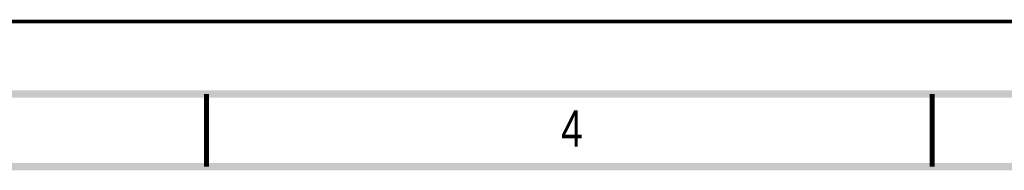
# Model space of a CAD drawing. Header units: millimetres. Extents: x 0 to 420, y 0 to 297.
# Tile 15 of 33: x 152 to 220, y 287 to 297. Entities that reach past the tile are written whole.
import ezdxf

# ---------------------------------------------------------------- set-up
doc = ezdxf.new("R2010")
doc.units = ezdxf.units.MM
doc.header["$LTSCALE"] = 23.1
doc.layers.add('T-EM12-T00-100-LINE_DXF_FORMAT', color=7, linetype='CONTINUOUS')
doc.styles.get("Standard").update_dxf_attribs({"font": 'txt', "width": 0.8})

msp = doc.modelspace()

# ---------------------------------------------------------------- linework, layer by layer
at = {"layer": 'T-EM12-T00-100-LINE_DXF_FORMAT', "color": 9, "linetype": 'Continuous', "const_width": 0.25}
msp.add_lwpolyline([(0, 297), (420, 297)], dxfattribs=at)
at = {"layer": 'T-EM12-T00-100-LINE_DXF_FORMAT', "color": 7, "linetype": 'Continuous'}
for points, const_width in [([(415, 292), (15, 292)], 0.5), ([(165, 287), (165, 292)], 0.35), ([(215, 287), (215, 292)], 0.35), ([(410, 287), (20, 287)], 0.5)]:
    msp.add_lwpolyline(points, dxfattribs=dict(at, const_width=const_width))

# ---------------------------------------------------------------- texts
at = {"layer": 'T-EM12-T00-100-LINE_DXF_FORMAT', "color": 5, "linetype": 'Continuous', "insert": (189.4276, 290.8879), "char_height": 2.5, "width": 2.946429, "attachment_point": 1, "line_spacing_factor": 0.9}
msp.add_mtext('4', dxfattribs=at)

doc.saveas('drawing.dxf')
